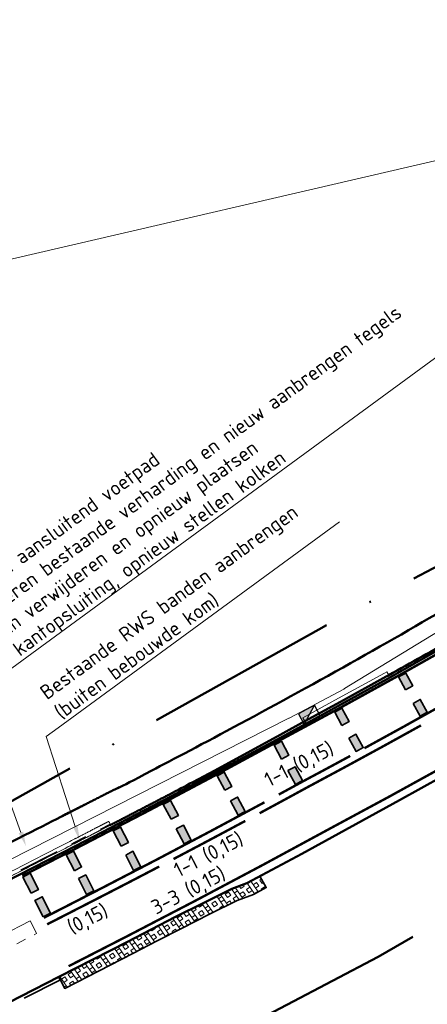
# Model space of a CAD drawing. Header units: metres. Extents: x 125342 to 129425, y 451189 to 457051.
# Tile 11 of 68: x 125528 to 125553, y 451323 to 451384. Entities that reach past the tile are written whole.
import ezdxf
from ezdxf import colors
from ezdxf.entities.mleader import LeaderData, LeaderLine
from ezdxf.math import Vec2, Vec3

# ---------------------------------------------------------------- set-up
doc = ezdxf.new("R2010")
doc.units = ezdxf.units.M
for name, pattern in [('VH-TROTTOIRBAND', [15, 5, -2, 2, -2, 2, -2]), ('VH-TROTTOIRBAND_180-200', [20, 10, -2, 2, -2, 2, -2]), ('VW-1-1_STREEP', [2, 1, -1]), ('VW-3-3_STREEP', [6, 3, -3]), ('XX-PROJECTGRENS', [18, 12, -3, 0, -3])]:
    doc.linetypes.add(name, pattern=pattern)
doc.layers.add('B-RI-HWA', color=190, linetype='Continuous')
for name, color, linetype, lineweight in [('B-WE-KOLK-HERGEBRUIK', 1, 'Continuous', 25), ('B-WE-VW-MARKERING_LANGS_STREEP_11_015-G', 7, 'VW-1-1_STREEP', 13), ('B-WE-VW-MARKERING_LANGS_STREEP_33_015-G', 7, 'VW-3-3_STREEP', 13), ('B-WE-VW-MARKERING_LANGS_STREEP_DOORGETROKKEN_015-G', 7, 'Continuous', 13), ('B-XX-BV-GELEIDECONSTRUCTIE-GV', 8, 'Continuous', 18), ('B-XX-OG-WEG-GV', 7, 'Continuous', 18), ('N-WE-KG-GRENS_PROJECT_NIEUW-G', 7, 'XX-PROJECTGRENS', 50), ('N-WE-VH-KANTOPSLUITING_TROTTOIRBAND-G', 210, 'VH-TROTTOIRBAND', 35), ('N-WE-VH-KANTVERHARDING-G', 210, 'Continuous', 50), ('N-WE-VH-MIDDENGELEIDER_OVERRIJDBAAR', 10, 'VH-TROTTOIRBAND_180-200', 18), ('N-WE-VH-VERHARDING_GRASBETONSTEEN-A-1000-80CM', 72, 'Continuous', 18), ('N-WE-VH-VERHARDING_GRASBETONSTEEN-G', 70, 'Continuous', 35), ('N-WE-VH-VERHARDING_TEGEL-A-1000-freeze', 252, 'Continuous', 18), ('N-WE-VW-MARKERING-T18', 7, 'Continuous', 18), ('N-WE-VW-MARKERING_DWARS-G', 7, 'Continuous', 35), ('X-XX-AL-T18', 7, 'Continuous', 18)]:
    doc.layers.add(name, color=color, linetype=linetype, lineweight=lineweight)
doc.styles.add('NLCS-ISO-M500-T18', font='NLCS-ISO.ttf', dxfattribs={"height": 0.9})

# ---------------------------------------------------------------- blocks, each defined once
blk = doc.blocks.new('*U4')
at = {"layer": 'N-WE-VW-MARKERING_DWARS-G'}
h = blk.add_hatch(color=256, dxfattribs=at)
h.dxf.hatch_style = 1
h.paths.add_polyline_path([(0, 0.25), (0.5, 0.25), (0.5, 1.375), (0, 1.375)])
h = blk.add_hatch(color=256, dxfattribs=at)
h.dxf.hatch_style = 1
h.paths.add_polyline_path([(0, -1.375), (0.5, -1.375), (0.5, -0.25), (0, -0.25)])
at = {"layer": 'N-WE-VW-MARKERING_DWARS-G', "flags": 128}
for points in [[(0, 0.25), (0.5, 0.25), (0.5, 1.375), (0, 1.375)], [(0, -1.375), (0.5, -1.375), (0.5, -0.25), (0, -0.25)]]:
    blk.add_lwpolyline(points, close=True, dxfattribs=at)
blk = doc.blocks.new('*U6')
at = {"layer": 'N-WE-VW-MARKERING_DWARS-G'}
h = blk.add_hatch(color=256, dxfattribs=at)
h.dxf.hatch_style = 1
h.paths.add_polyline_path([(0, 0.276), (0.5, 0.276), (0.5, 1.375), (0, 1.375)])
h = blk.add_hatch(color=256, dxfattribs=at)
h.dxf.hatch_style = 1
h.paths.add_polyline_path([(0, -0.276), (0.5, -0.276), (0.5, -1.375), (0, -1.375)])
at = {"layer": 'N-WE-VW-MARKERING_DWARS-G', "flags": 128}
for points in [[(0, 0.276), (0.5, 0.276), (0.5, 1.375), (0, 1.375)], [(0, -0.276), (0.5, -0.276), (0.5, -1.375), (0, -1.375)]]:
    blk.add_lwpolyline(points, close=True, dxfattribs=at)
blk = doc.blocks.new('*U8')
at = {"layer": 'N-WE-VW-MARKERING_DWARS-G'}
h = blk.add_hatch(color=256, dxfattribs=at)
h.dxf.hatch_style = 1
h.paths.add_polyline_path([(0, 0.305), (0.5, 0.305), (0.5, 1.375), (0, 1.375)])
h = blk.add_hatch(color=256, dxfattribs=at)
h.dxf.hatch_style = 1
h.paths.add_polyline_path([(0, -0.305), (0.5, -0.305), (0.5, -1.375), (0, -1.375)])
at = {"layer": 'N-WE-VW-MARKERING_DWARS-G', "flags": 128}
for points in [[(0, 0.305), (0.5, 0.305), (0.5, 1.375), (0, 1.375)], [(0, -0.305), (0.5, -0.305), (0.5, -1.375), (0, -1.375)]]:
    blk.add_lwpolyline(points, close=True, dxfattribs=at)
blk = doc.blocks.new('*U10')
at = {"layer": 'N-WE-VW-MARKERING_DWARS-G'}
h = blk.add_hatch(color=256, dxfattribs=at)
h.dxf.hatch_style = 1
h.paths.add_polyline_path([(0, 0.336), (0.5, 0.336), (0.5, 1.375), (0, 1.375)])
h = blk.add_hatch(color=256, dxfattribs=at)
h.dxf.hatch_style = 1
h.paths.add_polyline_path([(0, -0.336), (0.5, -0.336), (0.5, -1.375), (0, -1.375)])
at = {"layer": 'N-WE-VW-MARKERING_DWARS-G', "flags": 128}
for points in [[(0, 0.336), (0.5, 0.336), (0.5, 1.375), (0, 1.375)], [(0, -0.336), (0.5, -0.336), (0.5, -1.375), (0, -1.375)]]:
    blk.add_lwpolyline(points, close=True, dxfattribs=at)
blk = doc.blocks.new('*U12')
at = {"layer": 'N-WE-VW-MARKERING_DWARS-G'}
h = blk.add_hatch(color=256, dxfattribs=at)
h.dxf.hatch_style = 1
h.paths.add_polyline_path([(0, 0.368), (0.5, 0.368), (0.5, 1.375), (0, 1.375)])
h = blk.add_hatch(color=256, dxfattribs=at)
h.dxf.hatch_style = 1
h.paths.add_polyline_path([(0, -0.368), (0.5, -0.368), (0.5, -1.375), (0, -1.375)])
at = {"layer": 'N-WE-VW-MARKERING_DWARS-G', "flags": 128}
for points in [[(0, 0.368), (0.5, 0.368), (0.5, 1.375), (0, 1.375)], [(0, -0.368), (0.5, -0.368), (0.5, -1.375), (0, -1.375)]]:
    blk.add_lwpolyline(points, close=True, dxfattribs=at)
blk = doc.blocks.new('*U14')
at = {"layer": 'N-WE-VW-MARKERING_DWARS-G'}
h = blk.add_hatch(color=256, dxfattribs=at)
h.dxf.hatch_style = 1
h.paths.add_polyline_path([(0, 0.404), (0.5, 0.404), (0.5, 1.375), (0, 1.375)])
h = blk.add_hatch(color=256, dxfattribs=at)
h.dxf.hatch_style = 1
h.paths.add_polyline_path([(0, -0.404), (0.5, -0.404), (0.5, -1.375), (0, -1.375)])
at = {"layer": 'N-WE-VW-MARKERING_DWARS-G', "flags": 128}
for points in [[(0, 0.404), (0.5, 0.404), (0.5, 1.375), (0, 1.375)], [(0, -0.404), (0.5, -0.404), (0.5, -1.375), (0, -1.375)]]:
    blk.add_lwpolyline(points, close=True, dxfattribs=at)
blk = doc.blocks.new('*U16')
at = {"layer": 'N-WE-VW-MARKERING_DWARS-G'}
h = blk.add_hatch(color=256, dxfattribs=at)
h.dxf.hatch_style = 1
h.paths.add_polyline_path([(0, 0.441), (0.5, 0.441), (0.5, 1.375), (0, 1.375)])
h = blk.add_hatch(color=256, dxfattribs=at)
h.dxf.hatch_style = 1
h.paths.add_polyline_path([(0, -0.441), (0.5, -0.441), (0.5, -1.375), (0, -1.375)])
at = {"layer": 'N-WE-VW-MARKERING_DWARS-G', "flags": 128}
for points in [[(0, 0.441), (0.5, 0.441), (0.5, 1.375), (0, 1.375)], [(0, -0.441), (0.5, -0.441), (0.5, -1.375), (0, -1.375)]]:
    blk.add_lwpolyline(points, close=True, dxfattribs=at)
blk = doc.blocks.new('*U18')
at = {"layer": 'N-WE-VW-MARKERING_DWARS-G'}
h = blk.add_hatch(color=256, dxfattribs=at)
h.dxf.hatch_style = 1
h.paths.add_polyline_path([(0, 0.48), (0.5, 0.48), (0.5, 1.375), (0, 1.375)])
h = blk.add_hatch(color=256, dxfattribs=at)
h.dxf.hatch_style = 1
h.paths.add_polyline_path([(0, -0.48), (0.5, -0.48), (0.5, -1.375), (0, -1.375)])
at = {"layer": 'N-WE-VW-MARKERING_DWARS-G', "flags": 128}
for points in [[(0, 0.48), (0.5, 0.48), (0.5, 1.375), (0, 1.375)], [(0, -0.48), (0.5, -0.48), (0.5, -1.375), (0, -1.375)]]:
    blk.add_lwpolyline(points, close=True, dxfattribs=at)
blk = doc.blocks.new('N-SRI-KOLK_TROTTOIR-SO')
blk.add_hatch(color=256).paths.add_polyline_path([(1.125, 1.5), (-1.125, 1.5), (-1.125, 0)])
blk.add_line((-1.125, 0), (1.125, 1.5))
at = {"flags": 128}
blk.add_lwpolyline([(-1.125, 0), (1.125, 0), (1.125, 1.5), (-1.125, 1.5)], close=True, dxfattribs=at)

msp = doc.modelspace()

# ---------------------------------------------------------------- hatches: boundary and pattern name
at = {"layer": 'N-WE-VH-VERHARDING_GRASBETONSTEEN-A-1000-80CM'}
h = msp.add_hatch(dxfattribs=at)
h.set_pattern_fill('AVH-GRASBETONSTEEN_01-SO', color=256, scale=0.5, angle=35, pattern_type=2)
h.set_pattern_definition([(125, (0, 0), (-0.8191520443, -0.5735764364), []), (125, (0.2048, 0.1434), (-0.8191520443, -0.5735764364), []), (35, (0, 0), (-0.5735764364, 0.8191520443), [-0.25, 0.25]), (35, (-0.1434, 0.2048), (-0.5735764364, 0.8191520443), [-0.25, 0.25]), (35, (-0.2868, 0.4096), (-0.5735764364, 0.8191520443), [0.25, -0.25]), (35, (-0.4302, 0.6144), (-0.5735764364, 0.8191520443), [0.25, -0.25]), (125, (0.4096, 0.2868), (-0.8191520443, -0.5735764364), [0.25, -0.25]), (125, (0.6144, 0.4302), (-0.8191520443, -0.5735764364), [0.25, -0.25])])
h.paths.add_polyline_path([(125542.281, 451330.918), (125541.357, 451330.572), (125539.618, 451329.711), (125537.885, 451328.837), (125536.378, 451328.064), (125534.876, 451327.282), (125530.7, 451325.138), (125531.065, 451324.426), (125535.243, 451326.571), (125536.745, 451327.353), (125538.248, 451328.124), (125539.976, 451328.995), (125541.676, 451329.837), (125542.684, 451330.215), (125543.465, 451330.645), (125543.068, 451331.337)])

# ---------------------------------------------------------------- linework, layer by layer
at = {"layer": 'B-RI-HWA', "lineweight": 13}
msp.add_lwpolyline([(125473.185, 451305.085), (125491.778, 451314.108), (125544.851, 451341.081), (125544.875, 451341.081), (125548.243, 451342.873), (125548.291, 451342.905), (125558.147, 451348.921), (125558.179, 451348.953), (125565.684, 451353.976), (125565.732, 451354.008), (125573.164, 451359.48)], dxfattribs=at)
at = {"layer": 'B-WE-VW-MARKERING_LANGS_STREEP_11_015-G', "const_width": 0.15, "flags": 128}
for points in [[(125544.236, 451336.373, 0.000805), (125545.832, 451337.243, 0.001789), (125548.634, 451338.752)], [(125537.761, 451332.401, 0.002214), (125542.176, 451334.748)]]:
    msp.add_lwpolyline(points, format="xyb", dxfattribs=at)
at = {"layer": 'B-WE-VW-MARKERING_LANGS_STREEP_33_015-G', "const_width": 0.15, "flags": 128}
for points in [[(125531.303, 451325.797, 0.000197), (125534.923, 451327.654, 0.006235), (125547.425, 451334.296, 0.006921), (125558.288, 451340.289, 0.007383), (125567.201, 451345.565, 0.00907), (125573.634, 451349.772, 0.011365), (125583.062, 451356.276, 0.006351), (125591.298, 451362.345), (125594.014, 451364.411), (125597.772, 451367.365), (125604.734, 451373.072), (125616.889, 451383.054), (125620.704, 451386.38), (125628.607, 451393.363), (125630.674, 451395.187)], [(125528.452, 451331.358, 0.000195), (125532.064, 451333.212, 0.006248), (125544.453, 451339.794, 0.006937), (125555.189, 451345.717, 0.007353), (125563.907, 451350.877, 0.009087), (125570.16, 451354.968, 0.01143), (125579.407, 451361.346, 0.006359), (125587.526, 451367.329), (125590.214, 451369.374, 0.015743), (125600.194, 451378.268), (125602.941, 451380.863)]]:
    msp.add_lwpolyline(points, format="xyb", dxfattribs=at)
at = {"layer": 'B-WE-VW-MARKERING_LANGS_STREEP_DOORGETROKKEN_015-G', "const_width": 0.15, "flags": 128}
for points in [[(125549.513, 451339.23, 0.004579), (125556.627, 451343.198, 0.007367), (125565.435, 451348.412, 0.009079), (125571.772, 451352.557, 0.011399), (125581.103, 451358.994, 0.004695), (125587.156, 451363.423)], [(125543.057, 451335.222, 0.001506), (125546.046, 451336.847, 0.004441), (125552.99, 451340.633)], [(125529.775, 451328.778, 0.000195), (125533.39, 451330.633, 0.004994), (125543.357, 451335.896)], [(125529.98, 451328.377, 0.000197), (125533.597, 451330.233, 0.001636), (125536.876, 451331.937)]]:
    msp.add_lwpolyline(points, format="xyb", dxfattribs=at)
at = {"layer": 'N-WE-VH-KANTOPSLUITING_TROTTOIRBAND-G', "ltscale": 0.5, "flags": 128}
for points in [[(125402.88, 451264.81), (125405.599, 451267.086), (125407.07, 451268.27), (125413.24, 451273.044), (125415.631, 451274.754), (125416.963, 451275.656), (125418.259, 451276.483), (125420.174, 451277.57), (125423.033, 451279.043), (125425.559, 451280.354), (125449.51, 451292.308), (125461.618, 451298.304), (125477.26, 451306.063), (125491.809, 451313.282), (125501.062, 451317.884), (125511.477, 451323.087), (125516.804, 451325.788), (125531.649, 451333.39), (125533.865, 451334.537)], [(125530.791, 451324.96), (125519.98, 451319.409), (125504.242, 451311.316), (125503.049, 451310.859), (125494.949, 451306.685), (125480.391, 451299.368), (125479.309, 451298.858), (125461.72, 451289.862), (125443.429, 451280.35)]]:
    msp.add_lwpolyline(points, dxfattribs=at)
at = {"layer": 'N-WE-VH-KANTVERHARDING-G', "flags": 128}
for points in [[(125605.014, 451383.206), (125602.74, 451381.076), (125602.729, 451381.093), (125601.981, 451380.208), (125599.96, 451378.286), (125597.713, 451376.215), (125593.912, 451372.84), (125590.114, 451369.594), (125587.396, 451367.509), (125579.311, 451361.53), (125574.344, 451358.038), (125570.036, 451355.14), (125565.338, 451352.06), (125562.251, 451350.112), (125559.526, 451348.455), (125557.065, 451347.001), (125550.934, 451343.5), (125544.398, 451339.918), (125537.593, 451336.243), (125531.741, 451333.212), (125516.895, 451325.61), (125511.567, 451322.908)], [(125530.7, 451325.138), (125534.876, 451327.282), (125536.378, 451328.064), (125537.885, 451328.837), (125539.618, 451329.711), (125541.357, 451330.572), (125542.281, 451330.918), (125545.65, 451332.723), (125551.673, 451336.025), (125554.331, 451337.513), (125554.751, 451337.896), (125558.59, 451340.081), (125565.404, 451344.033), (125569.411, 451346.493), (125578.35, 451352.491), (125586.816, 451358.486), (125594.619, 451364.372), (125600.206, 451368.655), (125600.963, 451369.247), (125610.522, 451377.134)], [(125530.7, 451325.138), (125519.889, 451319.587), (125519.889, 451319.587), (125504.151, 451311.494), (125502.957, 451311.037), (125494.858, 451306.863), (125480.303, 451299.548), (125479.221, 451299.037), (125461.629, 451290.04), (125443.318, 451280.515)], [(125530.7, 451325.138), (125530.791, 451324.96)]]:
    msp.add_lwpolyline(points, dxfattribs=at)
at = {"layer": 'N-WE-VH-MIDDENGELEIDER_OVERRIJDBAAR', "ltscale": 0.3, "flags": 128}
msp.add_lwpolyline([(125507.83, 451316.759), (125518.519, 451322.256), (125529.33, 451327.807), (125529.133, 451328.196), (125528.935, 451328.584), (125518.181, 451323.077), (125507.38, 451317.635), (125500, 451313.96), (125493.163, 451310.56), (125486.962, 451307.483), (125475.883, 451301.986), (125456.896, 451292.574), (125450.864, 451289.586), (125432.907, 451280.54), (125433.426, 451279.514), (125451.377, 451288.557), (125457.407, 451291.543), (125476.406, 451300.962), (125477.897, 451301.729), (125478.989, 451302.245), (125487.456, 451306.5), (125493.497, 451309.537), (125500.437, 451313.113)], close=True, dxfattribs=at)
at = {"layer": 'N-WE-VH-VERHARDING_GRASBETONSTEEN-G', "flags": 128}
msp.add_lwpolyline([(125542.281, 451330.918), (125541.357, 451330.572), (125539.618, 451329.711), (125537.885, 451328.837), (125536.378, 451328.064), (125534.876, 451327.282), (125530.7, 451325.138), (125531.065, 451324.426), (125535.243, 451326.571), (125536.745, 451327.353), (125538.248, 451328.124), (125539.976, 451328.995), (125541.676, 451329.837), (125542.684, 451330.215), (125543.465, 451330.645), (125543.068, 451331.337)], close=True, dxfattribs=at)

# ---------------------------------------------------------------- block references
for name, p, rotation in [('*U18', (125552.278, 451342.413), 28.8833058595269), ('*U16', (125548.338, 451340.239), 28.59641552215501), ('*U14', (125544.606, 451338.205), 28.2605157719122), ('*U12', (125541.083, 451336.311), 27.94782017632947), ('*U10', (125537.77, 451334.554), 27.83371881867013), ('*U8', (125534.675, 451332.919), 27.14311797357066), ('*U6', (125531.783, 451331.437), 27.14311797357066), ('*U4', (125529.113, 451330.068), 27.14311797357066)]:
    msp.add_blockref(name, p, dxfattribs=dict(rotation=rotation))

# ---------------------------------------------------------------- texts
at = {"layer": 'N-WE-VW-MARKERING-T18', "style": 'NLCS-ISO-M500-T18'}
for s, p in [('1-1 (0,15)', (125543.652, 451336.819)), ('1-1 (0,15)', (125538.079, 451331.247)), ('3-3 (0,15)', (125536.682, 451328.954)), ('(0,15)', (125531.528, 451327.734))]:
    msp.add_text(s, height=0.9, rotation=27.17757, dxfattribs=at).set_placement(p)

# ---------------------------------------------------------------- next in the draw order: leaders
at = {"layer": 'X-XX-AL-T18'}
ml = msp.add_multileader_mtext('Standard', dxfattribs=at)
ml.set_content('Van km 19.9 tot km 19.780 buizen opnieuw leggen en kolken hergebruiken^JKolken ter plaatse van de inritten opnieuw aansluiten en kolkleiding aansluiten op gemeentelijke put nr 16_5725', color=7, style='NLCS-ISO-M500-T18')
ml.set_leader_properties(color=256, lineweight=-1)
ml.build(insert=Vec2(0, 0))
ml.multileader.update_dxf_attribs({"text_left_attachment_type": 5, "text_right_attachment_type": 5, "dogleg_length": 0.9, "arrow_head_size": 0.9})
ctx = ml.context
ctx.base_point, ctx.char_height, ctx.arrow_head_size, ctx.landing_gap_size, ctx.plane_origin, ctx.plane_x_axis, ctx.plane_y_axis = Vec3(125457.493, 451326.958), 0.9, 0.9, 0.45, Vec3(125503.751, 451323.726), Vec3(0.806283, 0.59153), Vec3(-0.59153, 0.806283)
ctx.left_attachment, ctx.right_attachment = 5, 5
notes = []
notes.append((ctx, [(1, (1, 1, 0), (125509.523, 451365.129), (-0.806283, -0.59153), 0.9, [(0, [(125596.568, 451385.343)], 0, [])])]))
ctx.mtext.insert, ctx.mtext.text_direction, ctx.mtext.rotation, ctx.mtext.flow_direction = Vec3(125456.277, 451329.377), Vec3(0.806283, 0.59153), 0.632955, 5
ctx.mtext.has_bg_fill, ctx.mtext.bg_color, ctx.mtext.bg_scale_factor, ctx.mtext.bg_transparency, ctx.mtext.use_window_bg_color = 1, -1027028792, 1.5, 0, 1
for ctx, leaders in notes:
    for number, flags, end, landing, length, lines in leaders:
        leader = LeaderData()
        leader.index, (leader.has_last_leader_line, leader.has_dogleg_vector, leader.attachment_direction) = number, flags
        leader.last_leader_point, leader.dogleg_vector, leader.dogleg_length = Vec3(end), Vec3(landing), length
        for number, points, colour, breaks in lines:
            line = LeaderLine()
            line.index, line.vertices, line.color, line.breaks = number, Vec3.list(points), colors.encode_raw_color(colour), breaks
            leader.lines.append(line)
        ctx.leaders.append(leader)

# ---------------------------------------------------------------- next in the draw order: linework, layer by layer
at = {"layer": 'B-XX-BV-GELEIDECONSTRUCTIE-GV'}
msp.add_lwpolyline([(125550.857, 451343.64), (125551.006, 451343.722), (125550.885, 451343.941), (125550.736, 451343.859), (125547.923, 451342.312), (125545.722, 451341.108), (125545.842, 451340.888), (125548.043, 451342.093)], close=True, dxfattribs=at)
msp.add_lwpolyline([(125550.951, 451343.821), (125550.885, 451343.941), (125550.736, 451343.859), (125547.923, 451342.312), (125545.722, 451341.108), (125545.827, 451340.916)], dxfattribs=at)
at = {"layer": 'B-XX-OG-WEG-GV'}
msp.add_lwpolyline([(125538.948, 451337.14), (125540.292, 451337.865), (125544.321, 451340.058), (125545.842, 451340.888), (125548.043, 451342.093), (125550.857, 451343.64), (125551.006, 451343.722)], dxfattribs=at)
for centre, radius, start, end in [((125275.021, 451831.68), 560.61, 299.73274, 300.19601), ((125465.563, 451498.188), 176.523, 298.94924, 299.71322)]:
    msp.add_arc(centre, radius, start, end, dxfattribs=at)
at = {"layer": 'B-XX-OG-WEG-GV', "extrusion": (0, 0, -1)}
msp.add_arc((-125476.432, 451453.735), 132.298, 241.80067, 242.50062, dxfattribs=at)
at = {"layer": 'N-WE-VH-KANTVERHARDING-G'}
for points in [[(125538.948, 451337.14), (125540.292, 451337.865), (125544.321, 451340.058), (125545.842, 451340.888), (125548.043, 451342.093), (125550.857, 451343.64), (125551.006, 451343.722)], [(125545.842, 451340.888), (125548.043, 451342.093), (125550.857, 451343.64), (125550.995, 451343.716)]]:
    msp.add_lwpolyline(points, dxfattribs=at)
for centre, radius, start, end in [((125275.021, 451831.68), 560.61, 299.73274, 300.19601), ((125465.563, 451498.188), 176.523, 298.94924, 299.71322)]:
    msp.add_arc(centre, radius, start, end, dxfattribs=at)
at = {"layer": 'N-WE-VH-KANTVERHARDING-G', "extrusion": (0, 0, -1)}
msp.add_arc((-125476.432, 451453.735), 132.298, 241.80067, 242.50062, dxfattribs=at)
at = {"layer": 'N-WE-VH-KANTVERHARDING-G'}
msp.add_rational_spline([(125515.951, 451327.421), (125519.717, 451329.332), (125523.455, 451331.237), (125527.192, 451333.142), (125530.925, 451335.053), (125532.71, 451335.961), (125534.495, 451336.87), (125535.629, 451337.438), (125536.755, 451338.021), (125548.543, 451344.145), (125559.895, 451351.045), (125561.087, 451351.774), (125562.27, 451352.517), (125563.453, 451353.261), (125564.626, 451354.019), (125565.126, 451354.317), (125565.62, 451354.623), (125566.114, 451354.93), (125566.603, 451355.246), (125567.146, 451355.597), (125567.682, 451355.96), (125568.219, 451356.322), (125568.747, 451356.696), (125569.992, 451357.552), (125571.236, 451358.408), (125572.479, 451359.266), (125573.722, 451360.124), (125574.957, 451360.979), (125576.191, 451361.834), (125577.424, 451362.691), (125578.657, 451363.548)], [1, 0.999999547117, 1, 0.99999963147, 1, 1, 1, 0.999975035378, 1, 0.999438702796, 1, 0.999982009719, 1, 0.999981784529, 1, 0.99996113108, 1, 0.999959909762, 1, 0.999938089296, 1, 0.999938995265, 1, 1, 1, 1, 1, 1, 1, 1, 1], degree=2, knots=[0, 0, 0, 0.001903, 0.001903, 0.00362, 0.00362, 1.00362, 1.00362, 1.017753, 1.017753, 1.084766, 1.084766, 1.096763, 1.096763, 1.108834, 1.108834, 1.126468, 1.126468, 1.144377, 1.144377, 1.166632, 1.166632, 1.188724, 1.188724, 2.188724, 2.188724, 3.188724, 3.188724, 4.188724, 4.188724, 5.188724, 5.188724, 5.188724], dxfattribs=at)
msp.add_open_spline([(125533.879, 451334.496), (125533.882, 451334.498), (125533.885, 451334.499), (125535.702, 451335.442), (125537.519, 451336.385)], degree=2, knots=[48.121601, 48.121601, 48.121601, 48.124492, 48.124492, 49.124492, 49.124492, 49.124492], dxfattribs=at)
at = {"layer": 'N-WE-VH-VERHARDING_TEGEL-A-1000-freeze'}
msp.add_open_spline([(125516.915, 451326.081), (125524.235, 451329.829), (125531.554, 451333.577), (125531.67, 451333.637), (125531.786, 451333.696), (125532.334, 451333.979), (125532.882, 451334.262), (125533.326, 451334.492), (125533.77, 451334.721), (125533.827, 451334.61), (125533.885, 451334.499), (125532.893, 451333.987), (125531.901, 451333.474), (125531.784, 451333.414), (125531.668, 451333.354), (125524.245, 451329.553), (125516.822, 451325.752), (125524.245, 451329.553), (125531.668, 451333.354), (125531.784, 451333.414), (125531.901, 451333.474), (125532.89, 451333.985), (125533.879, 451334.496)], degree=2, knots=[37.13844, 37.13844, 37.13844, 38.124492, 38.124492, 39.124492, 39.124492, 40.124492, 40.124492, 41.124492, 41.124492, 42.124492, 42.124492, 43.124492, 43.124492, 44.124492, 44.124492, 45.124492, 45.124492, 46.124492, 46.124492, 47.124492, 47.124492, 48.121601, 48.121601, 48.121601], dxfattribs=at)

# ---------------------------------------------------------------- next in the draw order: leaders
at = {"layer": 'X-XX-AL-T18'}
ml = msp.add_multileader_mtext('Standard', dxfattribs=at)
ml.set_content('Herstellen aansluitend voetpad^JVerwijderen bestaande verharding en nieuw aanbrengen tegels^JHekken verwijderen en opnieuw plaatsen^JIncl. kantopsluiting, opnieuw stellen kolken', color=7, style='NLCS-ISO-M500-T18')
ml.set_leader_properties(color=256, lineweight=-1)
ml.build(insert=Vec2(0, 0))
ml.multileader.update_dxf_attribs({"text_left_attachment_type": 5, "text_right_attachment_type": 5, "dogleg_length": 0.9, "arrow_head_size": 0.9})
ctx = ml.context
ctx.base_point, ctx.char_height, ctx.arrow_head_size, ctx.landing_gap_size, ctx.plane_origin, ctx.plane_x_axis, ctx.plane_y_axis = Vec3(125526.044, 451342.867), 0.9, 0.9, 0.45, Vec3(125491.948, 451327.771), Vec3(0.806283, 0.59153), Vec3(-0.59153, 0.806283)
ctx.left_attachment, ctx.right_attachment = 5, 5
notes = []
notes.append((ctx, [(0, (1, 1, 0), (125525.318, 451342.335), (0.806283, 0.59153), 0.9, [(0, [(125528.677, 451333.19)], 0, [])])]))
ctx.mtext.insert, ctx.mtext.text_direction, ctx.mtext.rotation, ctx.mtext.flow_direction = Vec3(125523.053, 451347.705), Vec3(0.806283, 0.59153), 0.632955, 5
ctx.mtext.has_bg_fill, ctx.mtext.bg_color, ctx.mtext.bg_scale_factor, ctx.mtext.bg_transparency, ctx.mtext.use_window_bg_color = 1, -1027028792, 1.5, 0, 1
for ctx, leaders in notes:
    for number, flags, end, landing, length, lines in leaders:
        leader = LeaderData()
        leader.index, (leader.has_last_leader_line, leader.has_dogleg_vector, leader.attachment_direction) = number, flags
        leader.last_leader_point, leader.dogleg_vector, leader.dogleg_length = Vec3(end), Vec3(landing), length
        for number, points, colour, breaks in lines:
            line = LeaderLine()
            line.index, line.vertices, line.color, line.breaks = number, Vec3.list(points), colors.encode_raw_color(colour), breaks
            leader.lines.append(line)
        ctx.leaders.append(leader)

# ---------------------------------------------------------------- next in the draw order: leaders
ml = msp.add_multileader_mtext('Standard', dxfattribs=at)
ml.set_content('\\A1;Bestaande RWS banden aanbrengen\\P(buiten bebouwde kom)', color=7, style='NLCS-ISO-M500-T18')
ml.set_leader_properties(color=256, lineweight=-1)
ml.build(insert=Vec2(0, 0))
ml.multileader.update_dxf_attribs({"text_left_attachment_type": 5, "text_right_attachment_type": 5, "dogleg_length": 0.9, "arrow_head_size": 0.9})
ctx = ml.context
ctx.base_point, ctx.char_height, ctx.arrow_head_size, ctx.landing_gap_size, ctx.plane_origin, ctx.plane_x_axis, ctx.plane_y_axis = Vec3(125530.652, 451340.481), 0.9, 0.9, 0.45, Vec3(125496.276, 451325.334), Vec3(0.806283, 0.59153), Vec3(-0.59153, 0.806283)
ctx.left_attachment, ctx.right_attachment = 5, 5
notes = []
notes.append((ctx, [(0, (1, 1, 0), (125529.926, 451339.948), (0.806283, 0.59153), 0.9, [(0, [(125531.986, 451333.551)], 0, [])])]))
ctx.mtext.insert, ctx.mtext.text_direction, ctx.mtext.rotation, ctx.mtext.width, ctx.mtext.flow_direction = Vec3(125529.435, 451342.9), Vec3(0.806283, 0.59153), 0.632955, 25.49797, 5
ctx.mtext.has_bg_fill, ctx.mtext.bg_color, ctx.mtext.bg_scale_factor, ctx.mtext.bg_transparency, ctx.mtext.use_window_bg_color = 1, -1027028792, 1.5, 0, 1
for ctx, leaders in notes:
    for number, flags, end, landing, length, lines in leaders:
        leader = LeaderData()
        leader.index, (leader.has_last_leader_line, leader.has_dogleg_vector, leader.attachment_direction) = number, flags
        leader.last_leader_point, leader.dogleg_vector, leader.dogleg_length = Vec3(end), Vec3(landing), length
        for number, points, colour, breaks in lines:
            line = LeaderLine()
            line.index, line.vertices, line.color, line.breaks = number, Vec3.list(points), colors.encode_raw_color(colour), breaks
            leader.lines.append(line)
        ctx.leaders.append(leader)

# ---------------------------------------------------------------- next in the draw order: linework, layer by layer
at = {"layer": 'N-WE-KG-GRENS_PROJECT_NIEUW-G', "flags": 128}
msp.add_lwpolyline([(129300.888, 452079.925), (129283.995, 452089.514), (129278.327, 452084.13), (129270.394, 452078.618), (129261.786, 452073.43), (129251.682, 452069.279), (129241.757, 452065.997), (129236.384, 452064.81), (129223.555, 452063.692), (129215.507, 452063.035), (129204.264, 452064.541), (129193.455, 452065.988), (129189.725, 452066.488), (129128.498, 452077.64), (129099.335, 452078.944), (129071.563, 452076.547), (128999.826, 452072.197), (128975.028, 452071.148), (128957.103, 452070.39), (128929.971, 452069.242), (128904.305, 452066.716), (128903.916, 452070.672), (128869.582, 452068.104), (128868.579, 452063.246), (128847.042, 452060.212), (128813.374, 452055.766), (128787.643, 452051.283), (128753.128, 452045.269), (128723.643, 452038.073), (128700.726, 452030.747), (128678.474, 452022.32), (128650.002, 452010.523), (128624.649, 451998.075), (128606.992, 451989.406), (128592.968, 451982.52), (128591.82, 451985.026), (128554.026, 451968.212), (128547.07, 451965.185), (128548.101, 451962.817), (128516.658, 451945.515), (128489.429, 451933.086), (128461.67, 451923.564), (128434.458, 451913.834), (128383.155, 451904.479), (128348.844, 451901.122), (128299.19, 451899.983), (128237.689, 451900.992), (128204.759, 451901.533), (128099.4, 451903.262), (128058.736, 451903.929), (128010.208, 451904.726), (127955.673, 451905.621), (127901.325, 451906.513), (127901.464, 451914.983), (127870.698, 451915.488), (127870.623, 451910.881), (127844.015, 451909.865), (127816.053, 451911.439), (127797.768, 451912.185), (127780.996, 451913.281), (127756.714, 451904.453), (127736.312, 451899.223), (127714.561, 451891.787), (127704.816, 451887.656), (127690.219, 451880.288), (127665.635, 451864.639), (127643.407, 451846.476), (127620.255, 451826.896), (127605.332, 451813.53), (127583.364, 451796.255), (127558.385, 451778.888), (127544.667, 451769.378), (127537.544, 451764.695), (127535.833, 451763.525), (127528.38, 451759.288), (127514.488, 451751.952), (127506.086, 451747.605), (127500.238, 451745.288), (127451.38, 451723.725), (127445.614, 451720.708), (127440.858, 451718.953), (127431.246, 451715.568), (127421.06, 451712.101), (127402.316, 451705.49), (127400.104, 451704.71), (127396.955, 451703.6), (127375.984, 451696.56), (127350.907, 451687.847), (127344.928, 451685.821), (127334.644, 451682.336), (127331.279, 451681.372), (127322.109, 451678.718), (127308.202, 451674.909), (127295.337, 451671.762), (127284.248, 451668.536), (127283.625, 451668.378), (127215.959, 451654.207), (127193.374, 451648.276), (127179.175, 451643.738), (127170.143, 451639.909), (127144.425, 451625.911), (127142.437, 451624.863), (127133.607, 451620.861), (127128.781, 451618.706), (127121.462, 451615.922), (127118.05, 451614.783), (127113.567, 451613.231), (127106.937, 451611.505), (127103.059, 451610.065), (127082.48, 451606.885), (127064.863, 451603.486), (127048.59, 451600.38), (127040.299, 451598.941), (127011.996, 451593.611), (127000.502, 451591.573), (126980.382, 451588.207), (126934.998, 451583.806), (126923.636, 451582.402), (126916.179, 451581.669), (126909.279, 451580.94), (126901.137, 451580.071), (126889.239, 451578.694), (126884.542, 451578.204), (126876.34, 451577.473), (126867.164, 451576.575), (126859.027, 451575.788), (126850.425, 451574.905), (126789.649, 451569.318), (126769.054, 451567.67), (126760.445, 451567.925), (126747.162, 451569.001), (126735.955, 451567.685), (126718.893, 451565.958), (126694.276, 451563.465), (126688.577, 451562.888), (126688.83, 451560.387), (126664.678, 451559.795), (126628.388, 451563.478), (126629.094, 451569.14), (126618.041, 451570.532), (126599.508, 451572.696), (126597.158, 451567.553), (126553.146, 451572.817), (126527.511, 451574.453), (126502.012, 451574.939), (126458.696, 451576.072), (126419.774, 451575.218), (126375.819, 451571.631), (126341.938, 451564.821), (126317.004, 451560.361), (126299.964, 451558.197), (126279.59, 451557.685), (126266.673, 451558.618), (126237.785, 451561.866), (126210.616, 451565.372), (126182.141, 451569.154), (126167.049, 451571.281), (126142.661, 451574.814), (126143.587, 451582.456), (126098.903, 451586.802), (126098.107, 451580.613), (126042.457, 451586.263), (126019.112, 451592.581), (126008.693, 451594.543), (126007.877, 451596.43), (125988.323, 451598.966), (125940.893, 451602.958), (125940.143, 451597.294), (125904.224, 451592.554), (125883.348, 451589.234), (125867.76, 451584.157), (125840.573, 451573.904), (125815.612, 451562.497), (125792.598, 451547.608), (125769.395, 451532.595), (125724.352, 451494.254), (125705.126, 451477.894), (125677.65, 451453.675), (125637.404, 451414.864), (125603.602, 451385.092), (125589.326, 451373.588), (125575.327, 451362.958), (125559.516, 451353.388), (125546.696, 451346.553), (125524.566, 451334.165), (125505.515, 451323.615), (125480.507, 451312.463), (125459.491, 451302.018), (125419.025, 451281.734), (125397.854, 451270.607), (125379.968, 451260.576), (125387.132, 451251.911), (125397.843, 451241.238), (125406.22, 451247.537), (125422.044, 451258.841), (125433.646, 451266.945), (125447.293, 451274.062), (125455.671, 451278.211), (125469.618, 451285.401), (125492.119, 451296.913), (125497.059, 451299.283), (125499.409, 451300.481), (125505.688, 451303.681), (125521.893, 451311.957), (125529.216, 451315.512), (125530.093, 451315.953), (125540.102, 451320.995), (125550.362, 451326.383), (125553.218, 451328.024), (125559.848, 451331.725), (125566.273, 451335.586), (125568.481, 451336.772), (125575.661, 451341.479), (125585.505, 451348.194), (125591.157, 451352.36), (125596.349, 451356.113), (125601.205, 451359.623), (125616.987, 451372.353), (125621.336, 451376.001), (125632.021, 451385.237), (125655.056, 451406.147), (125668.787, 451418.589), (125674.144, 451423.457), (125681.79, 451430.61), (125688.026, 451436.198), (125694.465, 451442.084), (125697.029, 451444.368), (125706.888, 451453.384), (125715.59, 451461.506), (125729.569, 451473.671), (125734.222, 451477.993), (125745.059, 451487.552), (125759.466, 451499.952), (125767.881, 451507.688), (125777.82, 451515.85), (125783.489, 451520.433), (125790.532, 451525.392), (125798.181, 451530.726), (125798.325, 451530.827), (125805.894, 451535.261), (125805.899, 451535.253), (125805.894, 451535.261), (125813.793, 451539.716), (125816.086, 451541.149), (125821.007, 451543.755), (125828.977, 451547.465), (125833.624, 451549.646), (125841.494, 451553.256), (125851.862, 451557.868), (125863.23, 451562.182), (125870.826, 451565.016), (125885.394, 451569.409), (125889.467, 451570.614), (125895.915, 451572.146), (125908.835, 451574.987), (125913.908, 451575.793), (125913.908, 451575.791), (125913.908, 451575.793), (125923.48, 451577.079), (125928.829, 451577.885), (125937.027, 451578.444), (125948.775, 451579.308), (125956.174, 451579.291), (125968.672, 451579.181), (125980.073, 451577.868), (125988.37, 451576.862), (125990.698, 451576.58), (125999.544, 451575.434), (126001.454, 451575.177), (126006.248, 451574.48), (126012.908, 451573.508), (126047.193, 451569.701), (126049.868, 451569.403), (126066.623, 451567.312), (126093.744, 451562.155), (126191.511, 451547.801), (126240.936, 451544.974), (126251.094, 451543.806), (126272.733, 451541.948), (126292.239, 451540.907), (126311.923, 451543.224), (126337.52, 451547.637), (126360.272, 451552.103), (126375.299, 451554.538), (126378.023, 451554.891), (126382.275, 451555.443), (126382.925, 451555.418), (126395.227, 451557.101), (126401.975, 451557.737), (126406.343, 451558.149), (126409.654, 451558.461), (126415.08, 451558.939), (126435.009, 451560.077), (126454.763, 451560.213), (126475.117, 451560.1), (126490.796, 451559.735), (126493.972, 451559.786), (126512.701, 451559.622), (126516.569, 451559.363), (126528.63, 451558.681), (126541.308, 451558.264), (126547.86, 451557.942), (126560.613, 451556.399), (126578.244, 451554.308), (126583.045, 451553.686), (126587.696, 451553.038), (126602.951, 451551.297), (126610.065, 451550.33), (126617.18, 451549.579), (126632.46, 451547.762), (126641.312, 451546.817), (126650.915, 451545.647), (126655.597, 451545.355), (126664.393, 451544.805), (126668.119, 451544.457), (126676.596, 451544.612), (126689.224, 451544.87), (126693.449, 451545.422), (126712.953, 451546.86), (126730.456, 451548.571), (126740.682, 451549.427), (126744.248, 451549.78), (126746.256, 451549.915), (126763.238, 451548.691), (126774.74, 451549.348), (126778.716, 451549.607), (126780.941, 451549.752), (126789.567, 451551.332), (126815.394, 451556.05), (126825.771, 451557.007), (126846.9, 451558.695), (126866.953, 451560.333), (126896.633, 451562.727), (126901.234, 451563.03), (126907.51, 451563.634), (126922.612, 451565.093), (126939.94, 451566.804), (126942.79, 451567.156), (126954.978, 451568.872), (126958.143, 451569.317), (126982.996, 451572.833), (126996.907, 451574.905), (126997.498, 451574.993), (126999.948, 451575.469), (127001.91, 451575.827), (127005.429, 451576.47), (127013.955, 451578.199), (127018.225, 451579.066), (127027.007, 451580.69), (127042.002, 451583.386), (127058.992, 451586.529), (127069.599, 451588.124), (127084.599, 451590.369), (127105.155, 451594.2), (127124.078, 451599.59), (127167.509, 451620.373), (127183.572, 451626.959), (127206.788, 451633.721), (127358.772, 451670.938), (127386.312, 451680.584), (127472.662, 451709.824), (127498.935, 451718.976), (127534.926, 451729.423), (127544.073, 451734.488), (127565.631, 451741.73), (127573.79, 451738.675), (127587.752, 451732.098), (127595.567, 451740.834), (127593.609, 451748.631), (127601.029, 451761.122), (127608.016, 451771.346), (127632.855, 451795.825), (127636.711, 451801.815), (127640.107, 451807.105), (127648.005, 451814.038), (127662.275, 451832.048), (127682.811, 451847.245), (127701.162, 451859.555), (127727.131, 451868.983), (127744.76, 451875.552), (127780.27, 451880.501), (127823.149, 451882.3), (127833.708, 451883.253), (127842.121, 451884.246), (127861.58, 451884.694), (127871.951, 451884.935), (127924.043, 451882.726), (127930.489, 451882.692), (127938.306, 451882.677), (127952.513, 451882.749), (127977.38, 451882.221), (128016.044, 451881.572), (128035.585, 451881.155), (128064.451, 451880.569), (128076.278, 451880.383), (128082.178, 451880.264), (128114.934, 451879.513), (128137.906, 451879.075), (128160.133, 451878.647), (128176.848, 451878.331), (128198.587, 451877.954), (128210.489, 451877.719), (128217.086, 451877.545), (128221.028, 451877.459), (128248.247, 451876.902), (128265.615, 451876.546), (128278.516, 451876.25), (128292.365, 451875.967), (128306.943, 451875.835), (128325.777, 451875.69), (128331.782, 451875.306), (128335.09, 451874.997), (128343.069, 451874.09), (128353.201, 451872.331), (128359.527, 451871.079), (128362.359, 451870.332), (128365.05, 451869.58), (128376.509, 451866.991), (128388.528, 451868.035), (128398.681, 451872.437), (128399.652, 451881.315), (128398.234, 451888.254), (128433.209, 451896.648), (128469.643, 451907.292), (128491.502, 451915.289), (128510.577, 451923.58), (128527.271, 451930.835), (128544.986, 451939.696), (128566.878, 451950.646), (128585.308, 451959.864), (128590.126, 451939.751), (128590.553, 451937.97), (128608.829, 451944.543), (128637.307, 451954.786), (128628.74, 451975.63), (128639.64, 451980.725), (128646.054, 451986.489), (128650.341, 451990.341), (128668.315, 451998.844), (128696.904, 452010.146), (128718.888, 452018.837), (128757.596, 452029.551), (128784.9, 452036.566), (128820.01, 452039.825), (128838.707, 452040.859), (128861.27, 452043.183), (128860.5, 452030.896), (128859.864, 452026.702), (128882.241, 452028.277), (128900.796, 452029.49), (128909.809, 452034.387, 0.005), (128910.141, 452034.572), (128916.732, 452038.325), (128921.769, 452040.785), (128922.845, 452041.28), (128927.328, 452043.09), (128929.697, 452043.84), (128930.15, 452043.942), (128937.187, 452045.225), (128940.435, 452045.699), (128946.097, 452046.241), (128948.676, 452046.474, -0.000713), (128948.693, 452046.476), (128999.871, 452050.949), (129022.884, 452053.029), (129027.471, 452053.456), (129029.344, 452053.63), (129035.562, 452054.038, -0.000296), (129054.009, 452055.632, -0.020631), (129088.243, 452057.152, 0.002469), (129115.723, 452056.855, -0.027474), (129126.246, 452056.215), (129146.31, 452053.882), (129195.537, 452045.11, 0.018306), (129226.524, 452040.752, 0.001809), (129229.601, 452040.445, 0.003318), (129231.207, 452040.311, 0.009794), (129236.59, 452040.004, 0.033065), (129246.96, 452040.013, 0.064188), (129266.051, 452043.734), (129267.309, 452044.071), (129271.082, 452045.276), (129283.31, 452053.007), (129286.004, 452055.521), (129286.631, 452056.219), (129287.888, 452057.628), (129292.088, 452064.711), (129300.888, 452079.925)], format="xyb", close=True, dxfattribs=at)

# ---------------------------------------------------------------- next in the draw order: block references
at = {"layer": 'B-WE-KOLK-HERGEBRUIK', "xscale": 0.4999999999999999, "yscale": 0.4999999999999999, "zscale": 0.4999999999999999, "rotation": 28.72457498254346}
msp.add_blockref('N-SRI-KOLK_TROTTOIR-SO', (125546.298, 451340.959), dxfattribs=at)

doc.saveas('drawing.dxf')
